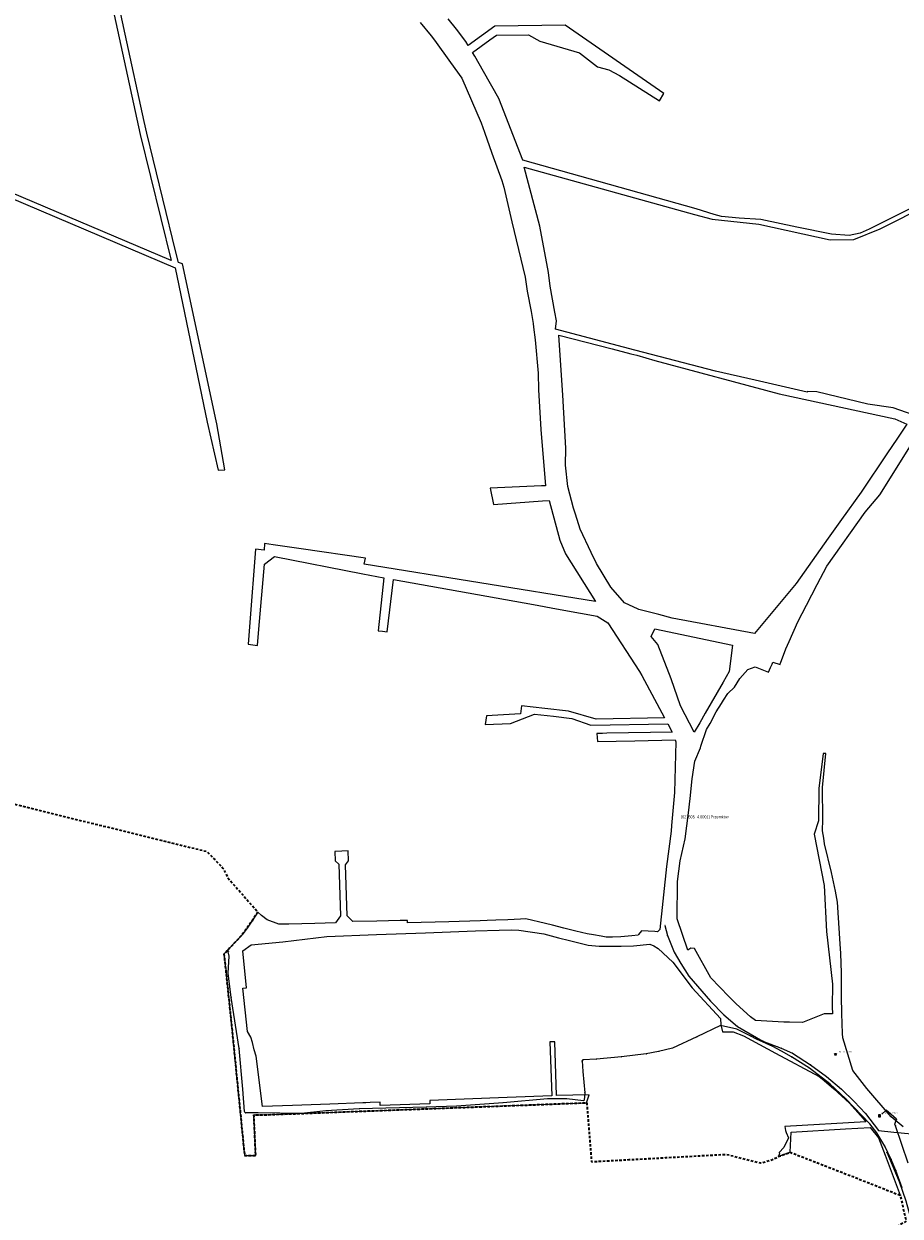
# Model space of a CAD drawing. Header units: metres. Extents: x 5551907 to 5556416, y 5709283 to 5712755.
# Tile 7 of 100: x 5553771 to 5554301, y 5710784 to 5711504. Entities that reach past the tile are written whole.
import ezdxf
from ezdxf.enums import TextEntityAlignment as Align

# ---------------------------------------------------------------- set-up
doc = ezdxf.new("R2010")
doc.units = ezdxf.units.M
doc.linetypes.add('1.5_1.0', pattern=[2.5, 1.5, -1])
doc.layers.get('0').update_dxf_attribs({"color": 2, "lineweight": 5})
doc.styles.get("Standard").update_dxf_attribs({"font": 'Working1250', "width": 0.75})

# ---------------------------------------------------------------- blocks, each defined once
blk = doc.blocks.new('202')
at = {"color": 0, "linetype": 'Continuous', "lineweight": 0}
blk.add_circle((0, 0), 0.25, dxfattribs=at)
blk = doc.blocks.new('PIKIETAW1891')
at = {"color": 0}
blk.add_circle((0, 0), 0.045, dxfattribs=at)
blk = doc.blocks.new('OSSP')
at = {"color": 0}
for p, q in [((-0.626, 0.625), (-0.626, -0.625)), ((-0.626, 0.625), (-0.626, -0.625)), ((0.624, 0.625), (-0.626, 0.625)), ((0.624, 0.625), (-0.626, 0.625)), ((0.3, 0), (-0.3, 0)), ((0.3, 0), (-0.3, 0)), ((0, -0.3), (0, 0.3)), ((0, -0.3), (0, 0.3)), ((0.624, -0.625), (0.624, 0.625)), ((0.624, -0.625), (0.624, 0.625)), ((-0.626, -0.625), (0.624, -0.625)), ((-0.626, -0.625), (0.624, -0.625))]:
    blk.add_line(p, q, dxfattribs=at)
blk = doc.blocks.new('OSSH')
at = {"color": 0}
for p, q in [((0, -0.721), (-0.624, 0.362)), ((0.626, 0.362), (-0.624, 0.362)), ((-0.25, 0), (0.25, 0)), ((0.626, 0.362), (0, -0.721)), ((0, -0.25), (0, 0.25))]:
    blk.add_line(p, q, dxfattribs=at)

msp = doc.modelspace()

# ---------------------------------------------------------------- linework, layer by layer
at = {"layer": '216-obręb ewidencyjny', "color": 7, "linetype": '1.5_1.0', "lineweight": 35, "flags": 128}
msp.add_lwpolyline([(5551906.74, 5712754.56), (5551935.68, 5712709.68), (5551940.54, 5712696.03), (5551962.79, 5712636.93), (5551963.9, 5712623.98), (5551966.68, 5712611.81), (5551976.05, 5712525.78), (5551976.43, 5712522.34), (5551976.64, 5712520.37), (5551977.01, 5712516.99), (5551977.68, 5712512.21), (5551978.86, 5712504.66), (5551977.54, 5712490.01), (5551974.69, 5712454.77), (5551973.24, 5712438.43), (5551971.14, 5712414.96), (5551967.91, 5712407.09), (5551966.31, 5712404.46), (5551957.99, 5712387.05), (5551952.82, 5712341.33), (5551950.46, 5712320.41), (5551950.41, 5712315), (5551949.11, 5712306.61), (5551945.12, 5712280.97), (5551946.18, 5712248.17), (5551946.46, 5712243.81), (5551946.65, 5712240.76), (5551950.96, 5712173.04), (5551951.19, 5712165.63), (5551961.63, 5712133.67), (5551964.37, 5712109.67), (5551965.93, 5712090.01), (5551966.51, 5712081.34), (5551967.88, 5712057.12), (5551968.4, 5712048.08), (5551969.26, 5712010.48), (5551970.62, 5711989.51), (5551966.76, 5711978.47), (5551965.69, 5711975.39), (5551963.3, 5711965.27), (5552061.23, 5711944.63), (5552065.66, 5711943.17), (5552071.04, 5711941.41), (5552075.55, 5711903.32), (5552193.31, 5711874.46), (5552196.55, 5711872.33), (5552430.77, 5711812.79), (5552390.76, 5711790.34), (5552386.72, 5711777.83), (5552528.77, 5711746.49), (5552528.39, 5711742.51), (5552524.28, 5711698.67), (5552520.9, 5711662.6), (5552517.25, 5711623.5), (5552515.33, 5711603.25), (5552514.23, 5711591.62), (5552548.45, 5711586.27), (5552553.44, 5711585.49), (5552594.64, 5711579.05), (5552602.2, 5711617.95), (5552615.25, 5711616.16), (5552623.01, 5711630.74), (5552624.64, 5711633.81), (5552638.8, 5711660.44), (5552646.36, 5711658.41), (5552748.08, 5711631.97), (5552730.31, 5711588.98), (5552714.87, 5711541.1), (5552679.16, 5711442.78), (5552680.03, 5711429.79), (5552708.66, 5711378.89), (5552732.07, 5711369.95), (5552755.89, 5711371.71), (5552757.83, 5711364.93), (5552771.45, 5711305.07), (5552792.63, 5711262.96), (5552811.69, 5711238.16), (5552823.52, 5711222.08), (5552857.56, 5711200.05), (5552902.55, 5711179.99), (5552911.56, 5711176.56), (5552871.37, 5711055.67), (5553112.55, 5711070.64), (5553187.3, 5711106.28), (5553111.42, 5711242.97), (5553135.72, 5711277.69), (5553140.19, 5711284.18), (5553201.96, 5711255.35), (5553245.53, 5711230.59), (5553303.29, 5711172.41), (5553376.5, 5711175.13), (5553378.92, 5711178.05), (5553390.23, 5711190.28), (5553401.68, 5711184.47), (5553416.14, 5711177.4), (5553448.07, 5711161.33), (5553437.22, 5711126.97), (5553445.65, 5711125.28), (5553470.54, 5711120.23), (5553551.94, 5711103.67), (5553558.31, 5711100.51), (5553601.68, 5711074.75), (5553612.37, 5711075.32), (5553743.73, 5711038.3), (5553882.09, 5711004.3), (5553891.72, 5710994.27), (5553894.7, 5710988.34), (5553912.79, 5710967.66), (5553906.26, 5710957.97), (5553903.3, 5710954.05), (5553892.31, 5710942.26), (5553896.92, 5710899.02), (5553904.73, 5710820.6), (5553911.5, 5710820.71), (5553910.44, 5710845.2), (5553915.76, 5710845.22), (5553986.88, 5710847.87), (5554071.31, 5710851.03), (5554111.41, 5710852.58), (5554114.35, 5710816.96), (5554126.03, 5710817.59), (5554137.12, 5710818.2), (5554148.13, 5710818.8), (5554159.33, 5710819.41), (5554170.28, 5710820.01), (5554182.27, 5710820.66), (5554188.56, 5710821.01), (5554195.96, 5710821.41), (5554216.38, 5710816.21), (5554217.35, 5710816.32), (5554223.66, 5710818.28), (5554227.16, 5710820.02), (5554234.26, 5710822.7), (5554269.43, 5710809.03), (5554272.17, 5710807.96), (5554300.82, 5710796.69), (5554301.44, 5710793.95), (5554304.38, 5710780.98), (5554264.96, 5710757.95), (5554272.17, 5710738.55), (5554288.24, 5710695.38), (5554276.91, 5710687.13), (5554238.16, 5710658.89), (5554178.04, 5710646.86), (5554194.81, 5710573.13), (5554206.09, 5710523.49), (5554153.7, 5710513.41), (5554134.42, 5710494.53), (5554118.35, 5710480.93), (5554090.31, 5710453.78), (5554065.94, 5710439.28), (5554062.65, 5710434.58), (5554056.73, 5710420.22), (5554057.42, 5710394.92), (5554045.86, 5710307.34), (5554045.58, 5710298.8), (5553997.99, 5710189.96), (5553988.95, 5710169.73), (5553986.54, 5710165.23), (5553923.11, 5710094.44), (5553900.25, 5710066.66), (5553889.73, 5710052.42), (5553834, 5709971.52), (5553824.32, 5709950.53), (5553811.61, 5709919.08), (5553786.83, 5709856.14), (5553781.27, 5709841.47), (5553815.31, 5709856.76), (5553838.69, 5709871.16), (5553865.3, 5709892.35), (5553890.41, 5709916.16), (5553903.99, 5709905.87), (5553969.34, 5709853.96), (5554014.76, 5709818.11), (5554023.56, 5709811.16), (5554032.81, 5709803.7), (5554039.9, 5709797.28), (5554051.69, 5709786.68), (5554074.75, 5709765.95), (5554076.16, 5709764.68), (5554137.87, 5709708.96), (5554149.62, 5709698.44), (5554147.11, 5709689.63), (5554139.83, 5709664.15), (5554132.49, 5709638.43), (5554130.29, 5709630.74), (5554172.37, 5709623.65), (5554623.68, 5709547.83), (5554621.43, 5709559.47), (5554614.84, 5709593.51), (5554611.39, 5709625), (5554608.31, 5709640.8), (5554605.07, 5709652.74), (5554621.17, 5709654.39), (5554641.5, 5709658.27), (5554640.74, 5709652.53), (5554667.79, 5709656.98), (5554701.94, 5709646.42), (5554702.25, 5709646.33), (5554879.17, 5709626.54), (5555002.58, 5709615.56), (5555004.95, 5709615.36), (5555014.08, 5709614.94), (5555010.66, 5709588.18), (5555256.15, 5709556.47), (5555232.88, 5709372.07), (5555238.98, 5709371.28), (5555301.07, 5709358.86), (5555372.66, 5709357.89), (5555435.3, 5709351.2), (5555564.77, 5709341.79), (5555566.26, 5709337.27), (5555571.34, 5709320.5), (5555582.95, 5709317.38), (5555851.85, 5709282.91), (5555861.6, 5709399.1), (5555861.33, 5709404.49), (5555861.18, 5709407.27), (5555861.15, 5709409.13), (5555873.84, 5709414.51), (5555889.37, 5709402.53), (5555915.39, 5709412.88), (5555932.96, 5709419.86), (5556021.42, 5709400.5), (5556021.57, 5709499.03), (5556040.15, 5709558.84), (5555982.49, 5709557.86), (5555996.54, 5709679.95), (5555997.36, 5709687.07), (5556196.64, 5709664.46), (5556380.06, 5709643.56), (5556393.92, 5709782.75), (5556397.73, 5709821.11), (5556414.02, 5709984.64), (5556415.84, 5710001), (5556412.13, 5710010.67), (5556346.24, 5710152.21), (5556302.98, 5710228.86), (5556240.82, 5710337.06), (5556212.22, 5710389.67), (5556173.31, 5710460.03), (5556165.22, 5710473.4), (5556139.17, 5710518.75), (5556115.57, 5710555.46), (5556004.52, 5710726.07), (5555990.58, 5710746), (5555977.05, 5710771.37), (5555962.58, 5710796.06), (5555961.65, 5710797.95), (5555946.8, 5710821.97), (5555927, 5710854.35), (5555925.61, 5710856.61), (5555864.93, 5710956.83), (5555861.23, 5710962.62), (5555858.26, 5710967.4), (5555809.63, 5710955.88), (5555755.5, 5710941.2), (5555691.59, 5710929.73), (5555673.88, 5710932.52), (5555640.74, 5710922.93), (5555609.58, 5710913.92), (5555576.79, 5710904.71), (5555570.04, 5710902.81), (5555564.87, 5710901.67), (5555532.52, 5710893.5), (5555511.45, 5710887.48), (5555486.44, 5710880.33), (5555476.11, 5710877.37), (5555473.12, 5710877.41), (5555462.09, 5710874.69), (5555449.46, 5710871.57), (5555437.2, 5710868.54), (5555411.55, 5710861.67), (5555406.79, 5710860.08), (5555353.54, 5710846.08), (5555335.65, 5710843.37), (5555323.17, 5710857.9), (5555318.88, 5710862.1), (5555301.09, 5710879.54), (5555282.13, 5710898.14), (5555269.27, 5710910.78), (5555251.4, 5710928.35), (5555236.12, 5710943.37), (5555214.32, 5710965.09), (5555178.62, 5710999.88), (5555145.1, 5711032.61), (5555118.79, 5711058.71), (5555112.03, 5711065.34), (5555103.03, 5711074.37), (5555087.63, 5711089.8), (5555077.06, 5711099.56), (5555051.69, 5711124.18), (5555033.41, 5711141.94), (5555028.14, 5711147.14), (5555014.37, 5711160.74), (5555011.68, 5711157.93), (5554953.32, 5711095.22), (5554940.91, 5711102.5), (5554866.05, 5711146.37), (5554864.86, 5711146.98), (5554825.95, 5711167.05), (5554800.9, 5711181.43), (5554799.46, 5711193.15), (5554787.74, 5711195.23), (5554772.82, 5711197.89), (5554782.42, 5711251.22), (5554787.02, 5711283.07), (5554790.4, 5711307.35), (5554801.17, 5711374.61), (5554803.59, 5711383.95), (5554812.73, 5711443.34), (5554815.38, 5711447.75), (5554815.98, 5711449.98), (5554819.84, 5711457.96), (5554835.96, 5711485.41), (5554868.23, 5711538.33), (5554872.22, 5711549.08), (5554885.51, 5711603.62), (5554892.98, 5711627.96), (5554893.3, 5711630.02), (5554893.14, 5711634.75), (5554842.44, 5711663.45), (5554807.88, 5711683.02), (5554779.75, 5711698.95), (5554747.89, 5711716.91), (5554744.39, 5711718.95), (5554721.39, 5711723), (5554718.93, 5711723.27), (5554705.68, 5711745.9), (5554695.81, 5711764.93), (5554691, 5711778.42), (5554686.39, 5711792.93), (5554644.92, 5711787.15), (5554632.77, 5711784.66), (5554611.87, 5711781.79), (5554601.86, 5711779.5), (5554596.69, 5711778.46), (5554603.13, 5711711.66), (5554602.31, 5711690.17), (5554598.53, 5711671.94), (5554592.45, 5711683.07), (5554531.63, 5711706.77), (5554505.48, 5711716.54), (5554474.41, 5711729.49), (5554471.16, 5711730.7), (5554469.13, 5711731.78), (5554457.99, 5711737.71), (5554442.27, 5711751.37), (5554432.69, 5711766.22), (5554411.03, 5711802.71), (5554406.15, 5711812.36), (5554370.99, 5711868.63), (5554312.64, 5711928.21), (5554284.21, 5711957.24), (5554242.25, 5712013.8), (5554214.59, 5712030.78), (5554179.42, 5712048.21), (5554174.4, 5712052.38), (5554190.23, 5712080.18), (5554217.92, 5712109.05), (5554194.36, 5712113.52), (5554177.1, 5712116.9), (5554154.69, 5712122.26), (5554141.36, 5712126.8), (5554111.47, 5712136.91), (5554098.74, 5712131.7), (5554088.89, 5712134.95), (5554084.65, 5712136.48), (5554027.83, 5712091.29), (5554017.37, 5712091.65), (5554002.92, 5712094.15), (5553999.14, 5712094.7), (5553995.36, 5712095.26), (5553976.24, 5712098.05), (5553930.41, 5712102.03), (5553920.18, 5712102.68), (5553892.68, 5712104.88), (5553882.15, 5712105.23), (5553861.37, 5712105.68), (5553840.31, 5712105.9), (5553828.49, 5712105.94), (5553817.66, 5712106.74), (5553813.66, 5712106.2), (5553807.97, 5712105.44), (5553794.2, 5712103.67), (5553791.22, 5712103.72), (5553787.86, 5712105.28), (5553773, 5712107.24), (5553760.27, 5712110.81), (5553713.18, 5712128.28), (5553695.05, 5712135.09), (5553665.26, 5712146.31), (5553628.99, 5712160.53), (5553564.67, 5712186.49), (5553534.14, 5712198.82), (5553518.43, 5712205.16), (5553505.71, 5712214.16), (5553495.82, 5712224.58), (5553481.62, 5712239.14), (5553468.97, 5712250.25), (5553450.65, 5712266.03), (5553448.17, 5712267.36), (5553444.61, 5712269.26), (5553440.93, 5712272.68), (5553442.36, 5712276.17), (5553455.73, 5712309.61), (5553455.17, 5712345), (5553457.06, 5712360.13), (5553444.38, 5712363.28), (5553416.07, 5712369.75), (5553371.59, 5712377.73), (5553365.52, 5712379.06), (5553357.77, 5712381.05), (5553350.17, 5712382.88), (5553335.96, 5712385.91), (5553289.54, 5712395.8), (5553276.49, 5712404.49), (5553273.17, 5712406.7), (5553227.36, 5712429.23), (5553223.38, 5712423.92), (5553216.33, 5712416.46), (5553204.66, 5712427.44), (5553132.13, 5712498.74), (5553121.66, 5712508.64), (5553117.41, 5712513.03), (5553042.65, 5712585.55), (5553022.89, 5712604.48), (5552963.96, 5712661.02), (5552934.07, 5712689.85), (5552862.16, 5712650.74), (5552794.89, 5712615.29), (5552774.36, 5712603.87), (5552766.19, 5712599.27), (5552742.66, 5712585.51), (5552733.37, 5712592.97), (5552719.14, 5712601.36), (5552716, 5712603.21), (5552692.7, 5712612.37), (5552685.34, 5712615.26), (5552660.63, 5712622.83), (5552594.35, 5712639.86), (5552559.62, 5712646.76), (5552547.59, 5712648.92), (5552524.93, 5712652.89), (5552520.89, 5712653.6), (5552515.96, 5712654.06), (5552454.49, 5712666.37), (5552417.98, 5712673.55), (5552383.17, 5712682.71), (5552343.62, 5712693.86), (5552323.55, 5712696.7), (5552313.45, 5712698.93), (5552313.06, 5712696.58), (5552117.89, 5712724.5), (5552113.14, 5712725.18)], close=True, dxfattribs=at)
at = {"layer": '218-kontur użytku gruntowego', "color": 3, "linetype": 'CONTINUOUS', "lineweight": 18, "flags": 128}
for points in [[(5553807.73, 5711594.17), (5553841.71, 5711437.28)], [(5553832.66, 5711497.97), (5553811.65, 5711594.97)], [(5554010.74, 5711505.04), (5554017.52, 5711497.01)], [(5554032.72, 5711500.87), (5554027.78, 5711507.28)], [(5554055.98, 5711502.76), (5554039.91, 5711491.05)], [(5554098.4, 5711503.32), (5554055.98, 5711502.76)], [(5554157.98, 5711462.11), (5554098.4, 5711503.32)], [(5553844.09, 5711445.19), (5553832.66, 5711497.97)], [(5554017.52, 5711497.01), (5554019.51, 5711494.27)], [(5554038.39, 5711493.5), (5554032.72, 5711500.87)], [(5554052.98, 5711494.43), (5554056.94, 5711497.3)], [(5554056.94, 5711497.3), (5554076.32, 5711497.55)], [(5554076.32, 5711497.55), (5554083.08, 5711493.63)], [(5553545.44, 5711491.62), (5553862.88, 5711356.9)], [(5553860.42, 5711361.28), (5553549.93, 5711493)], [(5554019.51, 5711494.27), (5554029.24, 5711480.78)], [(5554039.91, 5711491.05), (5554038.39, 5711493.5)], [(5554042.52, 5711486.84), (5554052.98, 5711494.43)], [(5554083.08, 5711493.63), (5554107.14, 5711486.74)], [(5554029.24, 5711480.78), (5554036.02, 5711471.4)], [(5554043.86, 5711484.67), (5554042.52, 5711486.84)], [(5554049.11, 5711475.37), (5554043.86, 5711484.67)], [(5554107.14, 5711486.74), (5554118.04, 5711478.31)], [(5554058.27, 5711459.14), (5554049.11, 5711475.37)], [(5554118.04, 5711478.31), (5554124.9, 5711476.47)], [(5554124.9, 5711476.47), (5554131.23, 5711473.01)], [(5554036.02, 5711471.4), (5554047.73, 5711444.32)], [(5554131.23, 5711473.01), (5554155.48, 5711457.66)], [(5554072.88, 5711421.94), (5554058.27, 5711459.14)], [(5554155.48, 5711457.66), (5554157.98, 5711462.11)], [(5553845.61, 5711438.18), (5553844.09, 5711445.19)], [(5554047.73, 5711444.32), (5554049.66, 5711438.77)], [(5553841.71, 5711437.28), (5553860.42, 5711361.28)], [(5553855.37, 5711398.52), (5553845.61, 5711438.18)], [(5554049.66, 5711438.77), (5554054.08, 5711426.03)], [(5554054.08, 5711426.03), (5554060.25, 5711409.56)], [(5554177.48, 5711392.41), (5554072.88, 5711421.94)], [(5554083.05, 5711381.93), (5554073.64, 5711417.61)], [(5554073.64, 5711417.61), (5554176.55, 5711389.03)], [(5554060.25, 5711409.56), (5554061.33, 5711405.58)], [(5554061.33, 5711405.58), (5554066.26, 5711384.66)], [(5553863.32, 5711366.21), (5553855.37, 5711398.52)], [(5554288.8, 5711380.39), (5554317.94, 5711395.14)], [(5554314.64, 5711396.48), (5554292.96, 5711385.55)], [(5554176.55, 5711389.03), (5554187.17, 5711386.14)], [(5554188.4, 5711388.98), (5554177.48, 5711392.41)], [(5554192.83, 5711387.84), (5554188.4, 5711388.98)], [(5554203.52, 5711386.87), (5554192.83, 5711387.84)], [(5554216.53, 5711386.07), (5554203.52, 5711386.87)], [(5554066.26, 5711384.66), (5554074.33, 5711351.15)], [(5554088.31, 5711353.96), (5554083.05, 5711381.93)], [(5554187.17, 5711386.14), (5554215.37, 5711383.15)], [(5554215.37, 5711383.15), (5554258.56, 5711373.66)], [(5554238.46, 5711381.41), (5554216.53, 5711386.07)], [(5554259.32, 5711377.14), (5554238.46, 5711381.41)], [(5554272.82, 5711373.94), (5554288.8, 5711380.39)], [(5554282.03, 5711380.19), (5554276.63, 5711377.78)], [(5554292.96, 5711385.55), (5554282.03, 5711380.19)], [(5554258.56, 5711373.66), (5554272.82, 5711373.94)], [(5554269.9, 5711376.29), (5554259.32, 5711377.14)], [(5554276.63, 5711377.78), (5554269.9, 5711376.29)], [(5553864.85, 5711360.01), (5553863.32, 5711366.21)], [(5553867.27, 5711359.32), (5553864.85, 5711360.01)], [(5553887.64, 5711264.46), (5553867.27, 5711359.32)], [(5553862.88, 5711356.9), (5553882.08, 5711263.58)], [(5554074.33, 5711351.15), (5554075.43, 5711342.71)], [(5554089.42, 5711345.83), (5554088.31, 5711353.96)], [(5554092.27, 5711330.06), (5554089.42, 5711345.83)], [(5554075.43, 5711342.71), (5554077.85, 5711330.37)], [(5554077.85, 5711330.37), (5554079.04, 5711323.24)], [(5554093.23, 5711324.75), (5554092.27, 5711330.06)], [(5554079.04, 5711323.24), (5554079.34, 5711321)], [(5554092.53, 5711319.7), (5554093.23, 5711324.75)], [(5554079.34, 5711321), (5554080.36, 5711313.31)], [(5554140.54, 5711307.15), (5554092.53, 5711319.7)], [(5554094.57, 5711316.13), (5554126.73, 5711307.89)], [(5554096.98, 5711279.86), (5554094.57, 5711316.13)], [(5554080.36, 5711313.31), (5554082.11, 5711293.29)], [(5554126.73, 5711307.89), (5554138.14, 5711304.97)], [(5554138.14, 5711304.97), (5554141.68, 5711304.1)], [(5554189.22, 5711294.34), (5554140.54, 5711307.15)], [(5554141.68, 5711304.1), (5554152.56, 5711300.8)], [(5554152.56, 5711300.8), (5554227.66, 5711280.75)], [(5554082.11, 5711293.29), (5554082.33, 5711283.17)], [(5554213.12, 5711288.93), (5554189.22, 5711294.34)], [(5554244.52, 5711281.72), (5554213.12, 5711288.93)], [(5554082.33, 5711283.17), (5554083.71, 5711259.09)], [(5554098.78, 5711247.92), (5554096.98, 5711279.86)], [(5554227.66, 5711280.75), (5554297.49, 5711265.6)], [(5554244.54, 5711282.13), (5554244.52, 5711281.72)], [(5554250.51, 5711281.86), (5554244.54, 5711282.13)], [(5554281.28, 5711274.49), (5554250.51, 5711281.86)], [(5554296.6, 5711272.24), (5554281.28, 5711274.49)], [(5554308.72, 5711268.06), (5554296.6, 5711272.24)], [(5553888.03, 5711262.63), (5553887.64, 5711264.46)], [(5554297.49, 5711265.6), (5554304.83, 5711262.3)], [(5553882.08, 5711263.58), (5553888.86, 5711234.61)], [(5553892.73, 5711234.78), (5553888.03, 5711262.63)], [(5554083.71, 5711259.09), (5554086.5, 5711225.2)], [(5554288.42, 5711219.78), (5554315.14, 5711262.26)], [(5554304.83, 5711262.3), (5554298.78, 5711253.35)], [(5554298.78, 5711253.35), (5554293.19, 5711245.07)], [(5554098.66, 5711237.57), (5554098.78, 5711247.92)], [(5554293.19, 5711245.07), (5554277.14, 5711221.34)], [(5554100.07, 5711224.78), (5554098.66, 5711237.57)], [(5553888.86, 5711234.61), (5553892.73, 5711234.78)], [(5554084.04, 5711225.09), (5554053.06, 5711223.72)], [(5554053.06, 5711223.72), (5554055.09, 5711213.8)], [(5554086.5, 5711225.2), (5554084.04, 5711225.09)], [(5554103.44, 5711211.64), (5554100.07, 5711224.78)], [(5554277.14, 5711221.34), (5554265.41, 5711204.87)], [(5554055.09, 5711213.8), (5554084.83, 5711216.03)], [(5554084.83, 5711216.03), (5554088.77, 5711216.39)], [(5554088.77, 5711216.39), (5554095.18, 5711192.37)], [(5554279.72, 5711209.2), (5554288.42, 5711219.78)], [(5554104.73, 5711208.12), (5554103.44, 5711211.64)], [(5554107.51, 5711199.08), (5554104.73, 5711208.12)], [(5554256.4, 5711176.63), (5554279.72, 5711209.2)], [(5554265.41, 5711204.87), (5554257.33, 5711193.52)], [(5554095.18, 5711192.37), (5554098.54, 5711184.03)], [(5554114.05, 5711184.92), (5554107.51, 5711199.08)], [(5554257.33, 5711193.52), (5554238.05, 5711166.18)], [(5553911.45, 5711187), (5553907.93, 5711142.67)], [(5553916.5, 5711186.23), (5553911.45, 5711187)], [(5553916.77, 5711190.3), (5553916.5, 5711186.23)], [(5553922.07, 5711189.53), (5553916.77, 5711190.3)], [(5553938.89, 5711187.1), (5553922.07, 5711189.53)], [(5553977.73, 5711181.49), (5553938.89, 5711187.1)], [(5553916.76, 5711177.77), (5553922.75, 5711182.52)], [(5553922.75, 5711182.52), (5553976.29, 5711171.96)], [(5553977.09, 5711177.87), (5553977.73, 5711181.49)], [(5554116.76, 5711155.2), (5553977.09, 5711177.87)], [(5554098.54, 5711184.03), (5554116.76, 5711155.2)], [(5554117.41, 5711178.18), (5554114.05, 5711184.92)], [(5554125.98, 5711163.93), (5554117.41, 5711178.18)], [(5553913.38, 5711138.63), (5553916.76, 5711177.77)], [(5553976.29, 5711171.96), (5553988.93, 5711169.68)], [(5554250.62, 5711165.65), (5554256.4, 5711176.63)], [(5553988.93, 5711169.68), (5553985.49, 5711137.67)], [(5553990.82, 5711137.07), (5553994.79, 5711168.62)], [(5553994.79, 5711168.62), (5554079.27, 5711153.39)], [(5554134.2, 5711154.43), (5554125.98, 5711163.93)], [(5554238.05, 5711166.18), (5554212.85, 5711135.92)], [(5554244.14, 5711153.1), (5554250.62, 5711165.65)], [(5554079.27, 5711153.39), (5554093.12, 5711150.89)], [(5554093.12, 5711150.89), (5554107.69, 5711148.26)], [(5554142.44, 5711150.66), (5554134.2, 5711154.43)], [(5554142.85, 5711150.55), (5554142.44, 5711150.66)], [(5554154.93, 5711147.41), (5554142.85, 5711150.55)], [(5554239, 5711143), (5554244.14, 5711153.1)], [(5553907.93, 5711142.67), (5553906.83, 5711129.47)], [(5554107.69, 5711148.26), (5554117.82, 5711146.44)], [(5554117.82, 5711146.44), (5554124.25, 5711142.34)], [(5554124.25, 5711142.34), (5554143.36, 5711113.09)], [(5554163, 5711145.31), (5554154.93, 5711147.41)], [(5554212.85, 5711135.92), (5554163, 5711145.31)], [(5554233.67, 5711131.18), (5554239, 5711143)], [(5553912.49, 5711128.79), (5553913.38, 5711138.63)], [(5553985.49, 5711137.67), (5553988.17, 5711137.37)], [(5553988.17, 5711137.37), (5553990.82, 5711137.07)], [(5554150.3, 5711134.13), (5554152.53, 5711138.77)], [(5554152.53, 5711138.77), (5554199.51, 5711128.89)], [(5553906.83, 5711129.47), (5553912.49, 5711128.79)], [(5554154.5, 5711129.27), (5554150.3, 5711134.13)], [(5554162.37, 5711108.5), (5554154.5, 5711129.27)], [(5554199.51, 5711128.89), (5554197.46, 5711112.92)], [(5554231.76, 5711126.8), (5554233.67, 5711131.18)], [(5554228.49, 5711118.03), (5554231.76, 5711126.8)], [(5554143.36, 5711113.09), (5554144.68, 5711110.63)], [(5554203.92, 5711108.72), (5554208.83, 5711114.16)], [(5554208.83, 5711114.16), (5554213.23, 5711115.86)], [(5554213.23, 5711115.86), (5554221.29, 5711112.7)], [(5554221.29, 5711112.7), (5554222.51, 5711115.44)], [(5554222.51, 5711115.44), (5554223.43, 5711117.52)], [(5554223.43, 5711117.52), (5554223.92, 5711118.6)], [(5554223.92, 5711118.6), (5554228.26, 5711117.22)], [(5554228.26, 5711117.22), (5554228.49, 5711118.03)], [(5554144.68, 5711110.63), (5554158.38, 5711085.06)], [(5554168.12, 5711092.26), (5554162.37, 5711108.5)], [(5554193.81, 5711106.59), (5554183.01, 5711087.81)], [(5554197.46, 5711112.92), (5554193.81, 5711106.59)], [(5554200.76, 5711103.58), (5554203.92, 5711108.72)], [(5554194.07, 5711095.67), (5554196.68, 5711099.65)], [(5554196.68, 5711099.65), (5554200.76, 5711103.58)], [(5554072.06, 5711092.23), (5554071.52, 5711087.35)], [(5554086.17, 5711090.63), (5554072.06, 5711092.23)], [(5554176.39, 5711076.28), (5554168.12, 5711092.26)], [(5554189.72, 5711088.62), (5554192.88, 5711093.75)], [(5554192.88, 5711093.75), (5554194.07, 5711095.67)], [(5554051, 5711086.14), (5554050.15, 5711081.09)], [(5554071.52, 5711087.35), (5554051, 5711086.14)], [(5554065.44, 5711081.51), (5554079.89, 5711087.29)], [(5554079.89, 5711087.29), (5554091.34, 5711085.97)], [(5554100.47, 5711089.02), (5554086.17, 5711090.63)], [(5554091.34, 5711085.97), (5554102.47, 5711084.68)], [(5554117.18, 5711084.24), (5554100.47, 5711089.02)], [(5554102.47, 5711084.68), (5554113.93, 5711080.59)], [(5554158.38, 5711085.06), (5554117.18, 5711084.24)], [(5554183.01, 5711087.81), (5554179.69, 5711082)], [(5554186.1, 5711081.71), (5554189.72, 5711088.62)], [(5554050.15, 5711081.09), (5554065.44, 5711081.51)], [(5554113.93, 5711080.59), (5554160.37, 5711081.34)], [(5554160.37, 5711081.34), (5554162.99, 5711076.46)], [(5554179.69, 5711082), (5554176.39, 5711076.28)], [(5554180.41, 5711067.98), (5554183.77, 5711077.92)], [(5554183.77, 5711077.92), (5554186.1, 5711081.71)], [(5554120.92, 5711075.62), (5554117.64, 5711075.5)], [(5554117.64, 5711075.5), (5554117.92, 5711070.74)], [(5554117.92, 5711070.74), (5554140.42, 5711071.24)], [(5554123.69, 5711075.71), (5554120.92, 5711075.62)], [(5554162.99, 5711076.46), (5554123.69, 5711075.71)], [(5554140.42, 5711071.24), (5554164.84, 5711071.79)], [(5554165.2, 5711070.54), (5554164.54, 5711039.93)], [(5554164.84, 5711071.79), (5554165.2, 5711070.54)], [(5554176.74, 5711058.93), (5554180.11, 5711067)], [(5554180.11, 5711067), (5554180.41, 5711067.98)], [(5554254.29, 5711063.42), (5554251.59, 5711042.36)], [(5554253.88, 5711042.98), (5554255.89, 5711063.49)], [(5554255.89, 5711063.49), (5554254.29, 5711063.42)], [(5554175.17, 5711048.15), (5554176.74, 5711058.93)], [(5554173.87, 5711036.28), (5554175.17, 5711048.15)], [(5554251.59, 5711042.36), (5554251.48, 5711022.76)], [(5554254.02, 5711023.57), (5554253.88, 5711042.98)], [(5554164.54, 5711039.93), (5554162.76, 5711020)], [(5554172.85, 5711027.63), (5554173.87, 5711036.28)], [(5554170.98, 5711011.97), (5554172.85, 5711027.63)], [(5554162.76, 5711020), (5554162.45, 5711016.6)], [(5554251.48, 5711022.76), (5554248.83, 5711014.79)], [(5554253.98, 5711016.69), (5554254.02, 5711023.57)], [(5554162.45, 5711016.6), (5554159.55, 5710995.32)], [(5554248.83, 5711014.79), (5554254.88, 5710983.83)], [(5554254.66, 5711012.26), (5554253.98, 5711016.69)], [(5554255.18, 5711008.97), (5554254.66, 5711012.26)], [(5554167.87, 5710998.65), (5554170.98, 5711011.97)], [(5554259.24, 5710991.69), (5554255.18, 5711008.97)], [(5553963.56, 5711004.53), (5553959.35, 5711004.33)], [(5553959.35, 5711004.33), (5553959.54, 5710998.57)], [(5553959.54, 5710998.57), (5553961.68, 5710996.67)], [(5553967.31, 5711004.62), (5553963.56, 5711004.53)], [(5553965.79, 5710996.34), (5553967.48, 5710998.69)], [(5553967.48, 5710998.69), (5553967.31, 5711004.62)], [(5554166.31, 5710986.24), (5554167.87, 5710998.65)], [(5553961.68, 5710996.67), (5553962.73, 5710965.35)], [(5553966.65, 5710965.5), (5553965.79, 5710996.34)], [(5554159.55, 5710995.32), (5554155.55, 5710957.13)], [(5554261.71, 5710980.31), (5554259.24, 5710991.69)], [(5554166.18, 5710963.62), (5554166.31, 5710986.24)], [(5554254.88, 5710983.83), (5554256.33, 5710956.04)], [(5554262.87, 5710973.63), (5554261.71, 5710980.31)], [(5554264.6, 5710948.48), (5554262.87, 5710973.63)], [(5553912.79, 5710967.66), (5553906.26, 5710957.97)], [(5553915.06, 5710965.55), (5553912.79, 5710967.66)], [(5553918.35, 5710962.94), (5553915.06, 5710965.55)], [(5553925.43, 5710960.4), (5553918.35, 5710962.94)], [(5553962.73, 5710965.35), (5553959.59, 5710961.29)], [(5553970.18, 5710962.02), (5553966.65, 5710965.5)], [(5553984.68, 5710962.29), (5553970.18, 5710962.02)], [(5553998.77, 5710962.66), (5553984.68, 5710962.29)], [(5554003.17, 5710962.71), (5553998.77, 5710962.66)], [(5554003.19, 5710961.26), (5554003.17, 5710962.71)], [(5554028.11, 5710961.82), (5554003.19, 5710961.26)], [(5554047.11, 5710962.4), (5554028.11, 5710961.82)], [(5554051.24, 5710962.63), (5554047.11, 5710962.4)], [(5554056.49, 5710962.77), (5554051.24, 5710962.63)], [(5554063.7, 5710962.97), (5554056.49, 5710962.77)], [(5554071.4, 5710963.48), (5554063.7, 5710962.97)], [(5554074.63, 5710963.59), (5554071.4, 5710963.48)], [(5554086.51, 5710960.82), (5554074.63, 5710963.59)], [(5554172.58, 5710944.81), (5554166.18, 5710963.62)], [(5553906.26, 5710957.97), (5553903.3, 5710954.05)], [(5553931.48, 5710960.47), (5553925.43, 5710960.4)], [(5553947.2, 5710960.83), (5553931.48, 5710960.47)], [(5553959.59, 5710961.29), (5553947.2, 5710960.83)], [(5553984.37, 5710954.26), (5554014.13, 5710955.27)], [(5554014.13, 5710955.27), (5554044.2, 5710956.3)], [(5554044.2, 5710956.3), (5554058.61, 5710956.79)], [(5554058.61, 5710956.79), (5554066.19, 5710957.05)], [(5554066.19, 5710957.05), (5554070.46, 5710956.76)], [(5554070.46, 5710956.76), (5554085.52, 5710954.49)], [(5554090.74, 5710959.83), (5554086.51, 5710960.82)], [(5554097.57, 5710958), (5554090.74, 5710959.83)], [(5554104.83, 5710956.21), (5554097.57, 5710958)], [(5554111.76, 5710954.56), (5554104.83, 5710956.21)], [(5554115.55, 5710953.88), (5554111.76, 5710954.56)], [(5554144.61, 5710956.47), (5554142.81, 5710954.15)], [(5554152.61, 5710955.95), (5554144.61, 5710956.47)], [(5554154.17, 5710955.82), (5554152.61, 5710955.95)], [(5554155.55, 5710957.13), (5554154.17, 5710955.82)], [(5554256.33, 5710956.04), (5554260.02, 5710924.25)], [(5553903.3, 5710954.05), (5553892.31, 5710942.26)], [(5553903.62, 5710944.35), (5553908.73, 5710947.88)], [(5553908.73, 5710947.88), (5553927.86, 5710949.82)], [(5553927.86, 5710949.82), (5553954.46, 5710952.92)], [(5553954.46, 5710952.92), (5553984.37, 5710954.26)], [(5554085.52, 5710954.49), (5554094.4, 5710952.24)], [(5554094.4, 5710952.24), (5554101, 5710950.56)], [(5554101, 5710950.56), (5554112.3, 5710947.81)], [(5554112.3, 5710947.81), (5554119.01, 5710947.19)], [(5554120.25, 5710953.2), (5554115.55, 5710953.88)], [(5554123.29, 5710952.56), (5554120.25, 5710953.2)], [(5554127.12, 5710952.61), (5554123.29, 5710952.56)], [(5554132.06, 5710952.7), (5554127.12, 5710952.61)], [(5554138.69, 5710953.4), (5554132.06, 5710952.7)], [(5554132.34, 5710947.22), (5554139.66, 5710947.41)], [(5554142.54, 5710953.8), (5554138.69, 5710953.4)], [(5554139.66, 5710947.41), (5554149.61, 5710948.33)], [(5554142.81, 5710954.15), (5554142.54, 5710953.8)], [(5554149.61, 5710948.33), (5554151.92, 5710947.42)], [(5554151.92, 5710947.42), (5554154.6, 5710945.7)], [(5554264.98, 5710942.62), (5554264.6, 5710948.48)], [(5553892.31, 5710942.26), (5553893.15, 5710934.35)], [(5553905.95, 5710921.93), (5553903.62, 5710944.35)], [(5554119.01, 5710947.19), (5554132.34, 5710947.22)], [(5554154.6, 5710945.7), (5554163.48, 5710937.4)], [(5554174.36, 5710945.88), (5554172.58, 5710944.81)], [(5554176.55, 5710945.74), (5554174.36, 5710945.88)], [(5554186.48, 5710928.04), (5554176.55, 5710945.74)], [(5554265.35, 5710931.02), (5554264.98, 5710942.62)], [(5553893.15, 5710934.35), (5553896.92, 5710899.02)], [(5554163.48, 5710937.4), (5554175.16, 5710922.02)], [(5554197.21, 5710916.63), (5554186.48, 5710928.04)], [(5554265.34, 5710916.66), (5554265.35, 5710931.02)], [(5553903.75, 5710921.67), (5553905.95, 5710921.93)], [(5553906.57, 5710895.58), (5553903.75, 5710921.67)], [(5554175.16, 5710922.02), (5554192.22, 5710903.39)], [(5554260.02, 5710924.25), (5554259.71, 5710910.55)], [(5554201.78, 5710912.25), (5554197.21, 5710916.63)], [(5554210.4, 5710904.53), (5554201.78, 5710912.25)], [(5554265.55, 5710906.48), (5554265.34, 5710916.66)], [(5554213.48, 5710902.31), (5554210.4, 5710904.53)], [(5554254.96, 5710906.21), (5554241.7, 5710900.98)], [(5554259.98, 5710906.33), (5554254.96, 5710906.21)], [(5554259.71, 5710910.55), (5554259.98, 5710906.33)], [(5554265.91, 5710894.39), (5554265.55, 5710906.48)], [(5553896.92, 5710899.02), (5553904.73, 5710820.6)], [(5554192.22, 5710903.39), (5554192.49, 5710899.67)], [(5554192.49, 5710899.67), (5554193.4, 5710895.38)], [(5554230.51, 5710901.2), (5554213.48, 5710902.31)], [(5554233.89, 5710901.13), (5554230.51, 5710901.2)], [(5554241.7, 5710900.98), (5554233.89, 5710901.13)], [(5553908.59, 5710892.24), (5553906.57, 5710895.58)], [(5553909.45, 5710889.03), (5553908.59, 5710892.24)], [(5554193.4, 5710895.38), (5554199.94, 5710895.47)], [(5554199.94, 5710895.47), (5554206.2, 5710893.01)], [(5554206.2, 5710893.01), (5554225.55, 5710882.55)], [(5554266.09, 5710891.82), (5554265.91, 5710894.39)], [(5554272.11, 5710872.01), (5554266.09, 5710891.82)], [(5553910.64, 5710884.58), (5553909.45, 5710889.03)], [(5553911.71, 5710880.62), (5553910.64, 5710884.58)], [(5554092.22, 5710889.4), (5554089.23, 5710889.28)], [(5554089.23, 5710889.28), (5554090.28, 5710856.74)], [(5554093.23, 5710856.85), (5554092.22, 5710889.4)], [(5554225.55, 5710882.55), (5554251.91, 5710868.32)], [(5553915.57, 5710850.22), (5553911.71, 5710880.62)], [(5554251.91, 5710868.32), (5554254.81, 5710865.91)], [(5554280.61, 5710861.13), (5554272.11, 5710872.01)], [(5554254.81, 5710865.91), (5554260.78, 5710860.93)], [(5554260.78, 5710860.93), (5554270.1, 5710852.29)], [(5554295.41, 5710844), (5554280.61, 5710861.13)], [(5554063.34, 5710855.74), (5554016.57, 5710853.99)], [(5554016.57, 5710853.99), (5554016.64, 5710851.99)], [(5554090.28, 5710856.74), (5554063.34, 5710855.74)], [(5554113.02, 5710857.42), (5554093.23, 5710856.85)], [(5554111.41, 5710852.58), (5554113.02, 5710857.42)], [(5553933.71, 5710850.89), (5553915.57, 5710850.22)], [(5553915.76, 5710845.22), (5553986.88, 5710847.87)], [(5553956.2, 5710851.73), (5553933.71, 5710850.89)], [(5553976.29, 5710852.48), (5553956.2, 5710851.73)], [(5553977.91, 5710852.54), (5553976.29, 5710852.48)], [(5553980.69, 5710852.65), (5553977.91, 5710852.54)], [(5553986.69, 5710852.87), (5553980.69, 5710852.65)], [(5553986.76, 5710850.87), (5553986.69, 5710852.87)], [(5554016.64, 5710851.99), (5553986.76, 5710850.87)], [(5553986.88, 5710847.87), (5554071.31, 5710851.03)], [(5554071.31, 5710851.03), (5554111.41, 5710852.58)], [(5554270.1, 5710852.29), (5554278.5, 5710843.02)], [(5553910.44, 5710845.2), (5553915.76, 5710845.22)], [(5553911.5, 5710820.71), (5553910.44, 5710845.2)], [(5554280.07, 5710841.04), (5554231.16, 5710838.13)], [(5554278.5, 5710843.02), (5554280.07, 5710841.04)], [(5554302.71, 5710838.1), (5554295.41, 5710844)], [(5554231.16, 5710838.13), (5554231.53, 5710835.85)], [(5554231.53, 5710835.85), (5554232.03, 5710834.66)], [(5554232.03, 5710834.66), (5554233.44, 5710831.32)], [(5554234.26, 5710822.7), (5554234.93, 5710834.84)], [(5554234.93, 5710834.84), (5554267.76, 5710836.79)], [(5554267.76, 5710836.79), (5554282.73, 5710837.68)], [(5554282.73, 5710837.68), (5554287.69, 5710831.44)], [(5554230.53, 5710825.58), (5554227.75, 5710822.47)], [(5554233.44, 5710831.32), (5554230.53, 5710825.58)], [(5554287.69, 5710831.44), (5554291.69, 5710820.82)], [(5553904.73, 5710820.6), (5553911.5, 5710820.71)], [(5554227.16, 5710820.02), (5554234.26, 5710822.7)], [(5554227.86, 5710821.48), (5554227.16, 5710820.02)], [(5554227.75, 5710822.47), (5554227.86, 5710821.48)], [(5554291.69, 5710820.82), (5554300.82, 5710796.69)]]:
    msp.add_lwpolyline(points, dxfattribs=at)
at = {"layer": 'przewód gazowy', "color": 40, "linetype": 'CONTINUOUS', "lineweight": 18, "flags": 128}
msp.add_lwpolyline([(5554305.64, 5710816.09), (5554297.93, 5710838.7), (5554297.65, 5710839.6), (5554298.63, 5710842.55), (5554292.36, 5710848.16), (5554289.73, 5710845.63)], dxfattribs=at)
at = {"layer": 'przewód telekomunikacyjny podziemny', "color": 30, "linetype": 'CONTINUOUS', "lineweight": 18, "flags": 128}
for points in [[(5554158.73, 5710959.56), (5554160.29, 5710953.5), (5554164.34, 5710943.52), (5554168.27, 5710936.69), (5554173.15, 5710929.08), (5554186.19, 5710913.98), (5554194.35, 5710905.68), (5554202.6, 5710898.61), (5554217.92, 5710889.81), (5554228.99, 5710885.56), (5554235.7, 5710882.5), (5554246.72, 5710875.52), (5554256.33, 5710868.46), (5554265.38, 5710860.69), (5554272.96, 5710853.27), (5554279.93, 5710846.09), (5554287.8, 5710835.83), (5554296.92, 5710834.75), (5554307.75, 5710833.84)], [(5554301.93, 5710801.22), (5554298.1, 5710811.71), (5554295.41, 5710818.34), (5554291.52, 5710826.42), (5554286.69, 5710834.34), (5554282.53, 5710839.86), (5554268.07, 5710854.84), (5554258.36, 5710864.05), (5554246.04, 5710873.37), (5554235.09, 5710880.27), (5554229.16, 5710883.78), (5554223.91, 5710886.62), (5554214.09, 5710891.04), (5554210.65, 5710892.82), (5554202.13, 5710897.05), (5554192.21, 5710899.17), (5554177.89, 5710892.27), (5554163.23, 5710885.62), (5554154.83, 5710883.44), (5554147.43, 5710882.04), (5554132.4, 5710880.27), (5554117.28, 5710878.86), (5554109.13, 5710878.47), (5554108.6, 5710877.79), (5554109.08, 5710871.46), (5554110.3, 5710858.63), (5554109.92, 5710854.13), (5554109.55, 5710853.8), (5554099.42, 5710854.98), (5554087.71, 5710854.82), (5554060.89, 5710852.6), (5554032.86, 5710850.58), (5554014.52, 5710849.9), (5553973.93, 5710848.79), (5553953.82, 5710847.68), (5553939.13, 5710846.03), (5553912.9, 5710846.54), (5553905.2, 5710846.51), (5553904.76, 5710847.23), (5553903.63, 5710860.73), (5553901.42, 5710885.39), (5553896.68, 5710916.05), (5553894.9, 5710930.81), (5553895.37, 5710941.13), (5553894.92, 5710943.8), (5553894.9, 5710945.03)], [(5554446.39, 5710546), (5554438, 5710558.61), (5554420.23, 5710583.63), (5554400.56, 5710611.46), (5554390.86, 5710625.65), (5554379.37, 5710640.87), (5554363.85, 5710660.95), (5554356.41, 5710670.49), (5554340.96, 5710690.97), (5554324.08, 5710713.52), (5554322.07, 5710717.37), (5554318.83, 5710725.14), (5554317.4, 5710729.49), (5554313.96, 5710747.36), (5554310.1, 5710767.3), (5554307.07, 5710783.72), (5554304.42, 5710793.03), (5554300.46, 5710804.82), (5554292.87, 5710822.58)]]:
    msp.add_lwpolyline(points, dxfattribs=at)

# ---------------------------------------------------------------- block references
at = {"layer": '202-punkt graniczny', "color": 7, "linetype": 'CONTINUOUS', "lineweight": 18}
msp.add_blockref('202', (5554300.82, 5710796.69), dxfattribs=at)
at = {"layer": 'Punkt roboczy BDOT GESUT K1', "color": 6, "linetype": 'CONTINUOUS', "lineweight": 18}
for p in [(5554158.73, 5710959.56), (5554160.29, 5710953.5), (5553894.9, 5710945.03), (5553894.92, 5710943.8), (5553895.37, 5710941.13), (5554164.34, 5710943.52), (5554168.27, 5710936.69), (5553894.9, 5710930.81), (5554173.15, 5710929.08), (5553896.68, 5710916.05), (5554186.19, 5710913.98), (5554194.35, 5710905.68), (5554192.21, 5710899.17), (5554202.13, 5710897.05), (5554202.6, 5710898.61), (5554177.89, 5710892.27), (5554210.65, 5710892.82), (5554214.09, 5710891.04), (5554217.92, 5710889.81), (5553901.42, 5710885.39), (5554154.83, 5710883.44), (5554163.23, 5710885.62), (5554223.91, 5710886.62), (5554228.99, 5710885.56), (5554229.16, 5710883.78), (5554235.7, 5710882.5), (5554108.6, 5710877.79), (5554109.13, 5710878.47), (5554117.28, 5710878.86), (5554132.4, 5710880.27), (5554147.43, 5710882.04), (5554235.09, 5710880.27), (5554246.72, 5710875.52), (5554109.08, 5710871.46), (5554246.04, 5710873.37), (5554256.33, 5710868.46), (5554258.36, 5710864.05), (5553903.63, 5710860.73), (5554087.71, 5710854.82), (5554099.42, 5710854.98), (5554109.55, 5710853.8), (5554109.92, 5710854.13), (5554110.3, 5710858.63), (5554265.38, 5710860.69), (5554268.07, 5710854.84), (5553904.76, 5710847.23), (5553905.2, 5710846.51), (5553912.9, 5710846.54), (5553953.82, 5710847.68), (5553973.93, 5710848.79), (5554014.52, 5710849.9), (5554032.86, 5710850.58), (5554060.89, 5710852.6), (5554272.96, 5710853.27), (5554292.36, 5710848.16), (5553939.13, 5710846.03), (5554279.93, 5710846.09), (5554282.53, 5710839.86), (5554289.73, 5710845.63), (5554297.65, 5710839.6), (5554298.63, 5710842.55), (5554286.69, 5710834.34), (5554287.8, 5710835.83), (5554296.92, 5710834.75), (5554297.93, 5710838.7), (5554291.52, 5710826.42), (5554292.87, 5710822.58), (5554295.41, 5710818.34), (5554298.1, 5710811.71), (5554300.46, 5710804.82)]:
    msp.add_blockref('PIKIETAW1891', p, dxfattribs=at)
at = {"layer": 'Szczegółowa osnowa geodezyjna pozioma', "color": 7, "linetype": 'CONTINUOUS', "lineweight": 18}
msp.add_blockref('OSSP', (5554288.373, 5710844.6), dxfattribs=at)
at = {"layer": 'Szczegółowa osnowa geodezyjna wysokościowa', "color": 7, "linetype": 'CONTINUOUS', "lineweight": 18}
msp.add_blockref('OSSH', (5554261.72, 5710881.65), dxfattribs=at)

# ---------------------------------------------------------------- texts
at = {"layer": '208-opis obrębu', "color": 7, "linetype": 'CONTINUOUS', "lineweight": 35, "width": 0.79}
msp.add_text('[021605_4.0001] Przemków', height=1.75, dxfattribs=at).set_placement((5554168.37, 5711024.36))
at = {"layer": 'przewód telekomunikacyjny podziemny-Atr1', "color": 30, "width": 0.9}
for rotation, p in [(301.333, (5554169.94, 5710934.07)), (337.677, (5554226.02, 5710886.71)), (314.312, (5554269.7, 5710856.45))]:
    msp.add_text('tA', height=0.75, rotation=rotation, dxfattribs=at).set_placement(p, align=Align.MIDDLE_LEFT)
at = {"layer": 'Szczegółowa osnowa geodezyjna pozioma-Atr103', "color": 7, "oblique": 15, "width": 0.9}
msp.add_text('5.158.27.1.11350', height=0.9, dxfattribs=at).set_placement((5554289.373, 5710845.6), align=Align.BOTTOM_LEFT)
at = {"layer": 'Szczegółowa osnowa geodezyjna wysokościowa-Atr103', "color": 7, "width": 0.9}
msp.add_text('5.158.27.2.5032', height=0.9, dxfattribs=at).set_placement((5554262.72, 5710882.65), align=Align.BOTTOM_LEFT)

doc.saveas('drawing.dxf')
